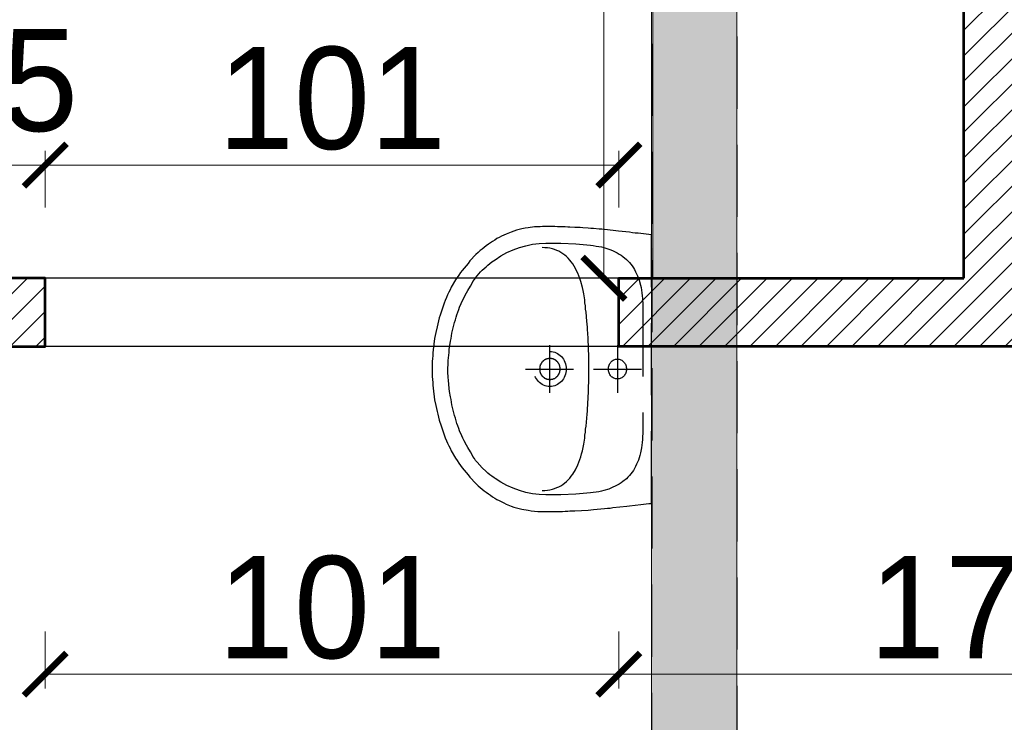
# Model space of a CAD drawing. Header units: millimetres. Extents: x 49320 to 60117, y -4209 to 20568.
# Tile 195 of 252: x 51761 to 51935, y 6209 to 6333. Entities that reach past the tile are written whole.
import ezdxf

# ---------------------------------------------------------------- set-up
doc = ezdxf.new("R2010")
doc.units = ezdxf.units.MM
doc.linetypes.add('CONTINOUS', pattern=[0])
doc.linetypes.add('DASHED', pattern=[19.05, 12.7, -6.35])
doc.layers.add('_AA powierzchnia', color=3, linetype='Continuous', lineweight=25, plot=False)
for name, color, linetype, lineweight, true_color in [('_AA rozbiórki', 7, 'DASHED', 25, 0xc73200), ('_AA szraf PROJ', 7, 'Continuous', 13, 0x003df5), ('_AA WYMIARY proj', 7, 'CONTINOUS', 18, 0x0037db), ('_AA ściany proj.', 7, 'CONTINOUS', 53, 0x0037db), ('A armatura', 7, 'Continuous', 0, 0x0505ff)]:
    doc.layers.add(name, color=color, linetype=linetype, lineweight=lineweight, true_color=true_color)
doc.layers.add('_HD-INWENTARYZACJA_WIDOK', color=251, linetype='Continuous', lineweight=18)
doc.layers.add('_mt_wymiary konstr', color=3, linetype='Continuous')
doc.dimstyles.new('_HD_050_BET_CM', dxfattribs={"dimtxt": 10, "dimasz": 7.5, "dimexe": 2.5, "dimexo": 5, "dimgap": 2.5, "dimtad": 1, "dimdec": 1, "dimrnd": 0.5, "dimtxsty": 'Standard', "dimblk": 'ARCHTICK', "dimcen": 1.25, "dimclre": 208, "dimclrt": 256, "dimadec": 1, "dimazin": 0, "dimtfac": 1, "dimtdec": 1, "dimtix": 1, "dimtmove": 1, "dimatfit": 0, "dimldrblk": 'ARCHTICK', "dimfxl": 7.5, "dimfxlon": 1, "dimlwd": -1, "dimlwe": -1, "dimarcsym": 0})
doc.dimstyles.new('k100', dxfattribs={"dimtxt": 18, "dimasz": 7, "dimexe": 10, "dimexo": 20, "dimgap": 4, "dimtad": 1, "dimdec": 1, "dimrnd": 0.5, "dimzin": 9, "dimdsep": 46, "dimtxsty": 'Standard', "dimcen": 12.534, "dimclrd": 256, "dimclre": 256, "dimclrt": 7, "dimadec": 0, "dimazin": 0, "dimtfac": 1, "dimtdec": 1, "dimtmove": 2, "dimatfit": 3, "dimfxl": 30, "dimfxlon": 1, "dimtolj": 1, "dimtzin": 0, "dimarcsym": 0})

# ---------------------------------------------------------------- blocks, each defined once
blk = doc.blocks.new('*D1336')
at = {"layer": '_mt_wymiary konstr', "lineweight": -2}
for p, q in [((51755.63, 6222.4), (51755.63, 6182.4)), ((51762.63, 6192.4), (51912.05, 6192.4)), ((52150.58, 6192.4), (51960.36, 6192.4)), ((52157.58, 6175.68), (52157.58, 6182.4))]:
    blk.add_line(p, q, dxfattribs=at)
at = {"layer": '_mt_wymiary konstr'}
for points in [[(51762.63, 6193.56), (51762.63, 6191.23), (51755.63, 6192.4)], [(52150.58, 6191.23), (52150.58, 6193.56), (52157.58, 6192.4)]]:
    blk.add_solid(points, dxfattribs=at)
at = {"layer": 'Defpoints', "color": 0}
for p in [(51755.63, 6251.28), (52157.58, 6195.68), (52157.58, 6192.4)]:
    blk.add_point(p, dxfattribs=at)
at = {"layer": '_mt_wymiary konstr', "color": 7, "insert": (51936.21, 6192.4), "char_height": 18, "attachment_point": 5}
blk.add_mtext('\\A1;402', dxfattribs=at)
blk = doc.blocks.new('_ArchTick')
at = {"color": 0, "linetype": 'ByBlock', "const_width": 0.15}
blk.add_lwpolyline([(-0.5, -0.5), (0.5, 0.5)], dxfattribs=at)
blk = doc.blocks.new('*D1518')
at = {"layer": '_AA WYMIARY proj', "ltscale": 3}
blk.add_line((51864.18, 6501.3), (51864.18, 6287.3), dxfattribs=at)
at = {"layer": '_AA WYMIARY proj', "color": 208, "ltscale": 3}
for p, q in [((51865.24, 6501.3), (51866.68, 6501.3)), ((51861.81, 6287.3), (51861.68, 6287.3))]:
    blk.add_line(p, q, dxfattribs=at)
at = {"layer": 'Defpoints', "color": 0}
for p in [(51860.24, 6501.3), (51864.18, 6287.3), (51866.81, 6287.3)]:
    blk.add_point(p, dxfattribs=at)
at = {"layer": '_AA WYMIARY proj', "linetype": 'ByBlock', "xscale": 7.5, "yscale": 7.5, "zscale": 7.5}
for p, rotation in [((51864.18, 6501.3), 90), ((51864.18, 6287.3), 270)]:
    blk.add_blockref('_ArchTick', p, dxfattribs=dict(at, rotation=rotation))
at = {"layer": '_AA WYMIARY proj', "insert": (51852.64, 6394.3), "char_height": 18, "attachment_point": 5, "rotation": 90}
blk.add_mtext('214', dxfattribs=at)
blk = doc.blocks.new('*D1519')
at = {"layer": '_AA WYMIARY proj', "color": 208, "ltscale": 3}
for p, q in [((51765.81, 6299.73), (51765.81, 6309.73)), ((51866.81, 6299.73), (51866.81, 6309.73))]:
    blk.add_line(p, q, dxfattribs=at)
at = {"layer": '_AA WYMIARY proj', "ltscale": 3}
blk.add_line((51866.81, 6307.23), (51765.81, 6307.23), dxfattribs=at)
at = {"layer": 'Defpoints', "color": 0}
for p in [(51765.81, 6307.23), (51765.81, 6287.3), (51866.81, 6287.3)]:
    blk.add_point(p, dxfattribs=at)
at = {"layer": '_AA WYMIARY proj', "linetype": 'ByBlock', "xscale": 7.5, "yscale": 7.5, "zscale": 7.5, "rotation": 180}
blk.add_blockref('_ArchTick', (51765.81, 6307.23), dxfattribs=at)
at = {"layer": '_AA WYMIARY proj', "linetype": 'ByBlock', "xscale": 7.5, "yscale": 7.5, "zscale": 7.5}
blk.add_blockref('_ArchTick', (51866.81, 6307.23), dxfattribs=at)
at = {"layer": '_AA WYMIARY proj', "insert": (51816.31, 6318.92), "char_height": 18, "attachment_point": 5}
blk.add_mtext('101', dxfattribs=at)
blk = doc.blocks.new('*D1520')
at = {"layer": '_AA WYMIARY proj', "color": 208, "ltscale": 3}
for p, q in [((51730.55, 6299.73), (51730.55, 6309.73)), ((51765.81, 6299.73), (51765.81, 6309.73))]:
    blk.add_line(p, q, dxfattribs=at)
at = {"layer": '_AA WYMIARY proj', "ltscale": 3}
for p, q in [((51730.55, 6307.23), (51723.05, 6307.23)), ((51730.55, 6307.23), (51765.81, 6307.23)), ((51765.81, 6307.23), (51773.31, 6307.23))]:
    blk.add_line(p, q, dxfattribs=at)
at = {"layer": 'Defpoints', "color": 0}
for p in [(51765.81, 6307.23), (51730.55, 6287.31), (51765.81, 6287.3)]:
    blk.add_point(p, dxfattribs=at)
at = {"layer": '_AA WYMIARY proj', "linetype": 'ByBlock', "xscale": 7.5, "yscale": 7.5, "zscale": 7.5}
blk.add_blockref('_ArchTick', (51730.55, 6307.23), dxfattribs=at)
at = {"layer": '_AA WYMIARY proj', "linetype": 'ByBlock', "xscale": 7.5, "yscale": 7.5, "zscale": 7.5, "rotation": 180}
blk.add_blockref('_ArchTick', (51765.81, 6307.23), dxfattribs=at)
at = {"layer": '_AA WYMIARY proj', "insert": (51748.18, 6320.54), "char_height": 18, "attachment_point": 5}
blk.add_mtext('35,5', dxfattribs=at)
blk = doc.blocks.new('*D1537')
at = {"layer": '_AA WYMIARY proj', "color": 208, "ltscale": 3}
for p, q in [((51765.81, 6225.07), (51765.81, 6215.07)), ((51866.81, 6225.07), (51866.81, 6215.07))]:
    blk.add_line(p, q, dxfattribs=at)
at = {"layer": '_AA WYMIARY proj', "ltscale": 3}
blk.add_line((51765.81, 6217.57), (51866.81, 6217.57), dxfattribs=at)
at = {"layer": 'Defpoints', "color": 0}
for p in [(51765.81, 6275.3), (51866.81, 6275.3), (51866.81, 6217.57)]:
    blk.add_point(p, dxfattribs=at)
at = {"layer": '_AA WYMIARY proj', "linetype": 'ByBlock', "xscale": 7.5, "yscale": 7.5, "zscale": 7.5, "rotation": 180}
blk.add_blockref('_ArchTick', (51765.81, 6217.57), dxfattribs=at)
at = {"layer": '_AA WYMIARY proj', "linetype": 'ByBlock', "xscale": 7.5, "yscale": 7.5, "zscale": 7.5}
blk.add_blockref('_ArchTick', (51866.81, 6217.57), dxfattribs=at)
at = {"layer": '_AA WYMIARY proj', "insert": (51816.31, 6229.26), "char_height": 18, "attachment_point": 5}
blk.add_mtext('101', dxfattribs=at)
blk = doc.blocks.new('*D1538')
at = {"layer": '_AA WYMIARY proj', "color": 208, "ltscale": 3}
for p, q in [((51866.81, 6225.07), (51866.81, 6215.07)), ((52044.58, 6225.07), (52044.58, 6215.07))]:
    blk.add_line(p, q, dxfattribs=at)
at = {"layer": '_AA WYMIARY proj', "ltscale": 3}
blk.add_line((51866.81, 6217.57), (52044.58, 6217.57), dxfattribs=at)
at = {"layer": 'Defpoints', "color": 0}
for p in [(51866.81, 6275.3), (52044.58, 6275.3), (52044.58, 6217.57)]:
    blk.add_point(p, dxfattribs=at)
at = {"layer": '_AA WYMIARY proj', "linetype": 'ByBlock', "xscale": 7.5, "yscale": 7.5, "zscale": 7.5, "rotation": 180}
blk.add_blockref('_ArchTick', (51866.81, 6217.57), dxfattribs=at)
at = {"layer": '_AA WYMIARY proj', "linetype": 'ByBlock', "xscale": 7.5, "yscale": 7.5, "zscale": 7.5}
blk.add_blockref('_ArchTick', (52044.58, 6217.57), dxfattribs=at)
at = {"layer": '_AA WYMIARY proj', "insert": (51930.96, 6229.26), "char_height": 18, "attachment_point": 5}
blk.add_mtext('178', dxfattribs=at)

msp = doc.modelspace()

# ---------------------------------------------------------------- hatches: boundary and pattern name
at = {"layer": '_AA rozbiórki', "ltscale": 3}
h = msp.add_hatch(dxfattribs=at)
h.set_pattern_fill('AR-CONC', color=256, scale=0.14)
h.set_pattern_definition([(50, (0, 8156.302), (25.505854, -2.231472), [2.667, -29.337]), (355, (0, 8156.302), (-4.934079, 26.747958), [2.1336, -23.469682]), (100.451445, (2.125, 8156.116), (20.571775, 24.516485), [2.266601, -24.932634]), (46.1842, (0, 8163.414), (37.951066, -5.885926), [4.0005, -44.0055]), (96.63556, (3.163, 8162.923), (33.23658, 34.639657), [3.399903, -37.398985]), (351.18415, (0, 8163.414), (33.23658, 34.639657), [3.200395, -35.204362]), (21, (3.556, 8161.636), (21.226015, -14.317128), [2.667, -29.337]), (326, (3.556, 8161.636), (8.652284, 25.786315), [2.1336, -23.4696]), (71.451445, (5.325, 8160.442), (29.878299, 11.469188), [2.266601, -24.932591]), (37.5, (0, 8156.302), (0.4324045, 11.8377054), [0, -23.18512, 0, -23.8252, 0, -23.5585]), (7.5, (0, 8156.302), (9.3547528, 14.0252805), [0, -13.58392, 0, -22.65172, 0, -8.9789]), (327.5, (-7.93, 8156.302), (18.9826833, -0.8020242), [0, -8.89, 0, -27.7368, 0, -36.8046]), (317.5, (-11.486, 8156.302), (20.7380854, 3.559709), [0, -11.557, 0, -18.42008, 0, -26.1366])])
h.paths.add_polyline_path([(51872.79, 6501.3), (51887.58, 6501.3), (51887.58, 6072.3), (51857.58, 6072.3), (51857.58, 5991.3), (51935.58, 5991.3), (51935.58, 5979.3), (51857.58, 5979.3), (51857.58, 5849.3), (51842.58, 5849.3), (51842.58, 5861.3), (51842.58, 6087.3), (51872.58, 6087.3)])
at = {"layer": '_AA szraf PROJ', "ltscale": 3, "transparency": 33554687}
h = msp.add_hatch(dxfattribs=at)
h.set_pattern_fill('ANSI31', color=256)
h.set_pattern_definition([(45, (-1, 8153.6996), (-2.24506403, 2.24506403), [])])
h.paths.add_polyline_path([(51659.58, 6145.26), (51941.79, 6145.26), (51941.79, 5849.3), (51848.79, 5849.3), (51848.79, 5861.3), (51929.79, 5861.3), (51929.79, 6133.26), (51659.58, 6133.26)])
h.paths.add_polyline_path([(51591.58, 6287.3), (51765.81, 6287.3), (51765.81, 6275.3), (51591.58, 6275.3)])
h.paths.add_polyline_path([(51743.63, 6242.26), (51755.63, 6242.26), (51755.63, 6275.3), (51743.63, 6275.3)])
h.paths.add_polyline_path([(51866.81, 6287.3), (52044.58, 6287.3), (52044.58, 6275.3), (51866.81, 6275.3)])
h.paths.add_polyline_path([(51743.63, 6145.26), (51755.63, 6145.26), (51755.63, 6151.26), (51743.63, 6151.26)])
h.paths.add_polyline_path([(52145.58, 6287.3), (52157.58, 6287.3), (52157.58, 6275.3), (52145.58, 6275.3)])
h.paths.add_polyline_path([(51939.58, 6501.3), (51927.58, 6501.3), (51927.58, 6287.3), (51939.58, 6287.3)])
h.paths.add_polyline_path([(51724.55, 6501.3), (51730.55, 6501.3), (51730.55, 6489.64), (51724.55, 6489.64)])
h.paths.add_polyline_path([(51724.55, 6399.64), (51730.58, 6399.64), (51730.58, 6385.52), (51724.55, 6385.52)])
h.paths.add_polyline_path([(51724.55, 6295.52), (51730.55, 6295.52), (51730.55, 6287.3), (51724.55, 6287.3)])

# ---------------------------------------------------------------- linework, layer by layer
at = {"layer": '_AA powierzchnia', "ltscale": 3}
for points in [[(51591.58, 6501.3), (51724.55, 6501.3), (51724.55, 6489.64), (51730.55, 6489.64), (51730.55, 6501.3), (51800.58, 6501.3), (51927.58, 6501.3), (51927.58, 6287.3), (51765.81, 6287.3), (51730.55, 6287.31), (51730.55, 6295.52), (51724.55, 6295.52), (51724.55, 6287.3), (51591.58, 6287.3), (51591.58, 6391.3), (51724.55, 6391.3), (51724.55, 6385.52), (51730.55, 6385.52), (51730.55, 6399.64), (51724.55, 6399.64), (51724.55, 6397.3), (51591.58, 6397.3), (51591.58, 6501.3)], [(51941.79, 5849.3), (52127.58, 5849.3), (52127.58, 5893.3), (52157.58, 5893.3), (52157.58, 6068.3), (52157.58, 6068.3), (52157.58, 6123.3), (52157.58, 6123.3), (52157.58, 6275.3), (51755.63, 6275.3), (51755.63, 6145.26), (51941.79, 6145.26), (51941.79, 5849.3)]]:
    msp.add_lwpolyline(points, dxfattribs=at)
at = {"layer": '_AA rozbiórki'}
for points in [[(51872.79, 6501.3), (51887.58, 6501.3), (51887.58, 6072.3), (51857.58, 6072.3), (51857.58, 5991.3), (51935.58, 5991.3), (51935.58, 5979.3), (51857.58, 5979.3), (51857.58, 5849.3), (51842.58, 5849.3), (51842.58, 5861.3), (51842.58, 6087.3), (51872.58, 6087.3), (51872.79, 6501.3)], [(51853.33, 6249.91), (51853.8, 6249.93), (51854.24, 6249.98), (51854.69, 6250.06), (51855.11, 6250.14), (51855.51, 6250.26), (51855.9, 6250.42), (51856.28, 6250.59), (51856.63, 6250.77), (51856.95, 6251), (51857.61, 6251.51), (51857.89, 6251.79), (51858.19, 6252.12), (51858.45, 6252.45), (51858.7, 6252.8), (51859.17, 6253.56), (51859.59, 6254.43), (51859.78, 6254.88), (51859.97, 6255.37), (51860.13, 6255.87), (51860.27, 6256.38), (51860.41, 6256.92), (51860.55, 6257.47), (51860.67, 6258.06), (51860.81, 6259.13), (51860.85, 6259.66), (51860.92, 6260.19), (51860.97, 6260.73), (51861.04, 6261.26), (51861.23, 6263.39), (51861.27, 6263.9), (51861.3, 6264.43), (51861.34, 6264.97), (51861.37, 6265.47), (51861.39, 6266.01), (51861.44, 6266.51), (51861.46, 6267.05), (51861.48, 6267.56), (51861.48, 6268.09), (51861.53, 6269.1), (51861.53, 6270.15), (51861.55, 6270.65), (51861.55, 6271.95), (51861.53, 6272.46), (51861.53, 6273.5), (51861.51, 6274.01), (51861.48, 6274.54), (51861.48, 6275.05), (51861.46, 6275.55), (51861.44, 6276.09), (51861.39, 6276.6), (51861.34, 6277.66), (51861.3, 6278.17), (51861.27, 6278.7), (51861.23, 6279.24), (51861.18, 6279.74), (51861.04, 6281.34), (51860.97, 6281.88), (51860.92, 6282.41), (51860.85, 6282.94), (51860.81, 6283.48), (51860.67, 6284.54), (51860.55, 6285.13), (51860.41, 6285.69), (51860.13, 6286.75), (51859.97, 6287.24), (51859.78, 6287.72), (51859.59, 6288.18), (51859.38, 6288.63), (51859.17, 6289.04), (51858.94, 6289.45), (51858.7, 6289.83), (51858.45, 6290.18), (51858.19, 6290.51), (51857.89, 6290.82), (51857.61, 6291.1), (51857.28, 6291.38), (51856.95, 6291.6), (51856.63, 6291.83), (51856.28, 6292.04), (51855.9, 6292.19), (51855.51, 6292.34), (51855.11, 6292.47), (51854.69, 6292.57), (51854.24, 6292.64), (51853.8, 6292.67), (51853.33, 6292.7)], [(51854.63, 6275.53), (51854.63, 6267.1)], [(51866.56, 6275.53), (51866.56, 6267.1)], [(51850.41, 6271.31), (51858.85, 6271.31)], [(51862.35, 6271.31), (51870.78, 6271.31)]]:
    msp.add_lwpolyline(points, dxfattribs=at)
for points in [[(51857.86, 6296.3), (51857.82, 6296.3), (51857.35, 6296.33), (51856.91, 6296.35), (51856.44, 6296.38), (51856, 6296.38), (51855.53, 6296.4), (51853.38, 6296.4), (51852.98, 6296.38), (51852.56, 6296.35), (51851.96, 6296.33), (51850.83, 6296.17), (51850.3, 6296.1), (51849.76, 6295.97), (51849.27, 6295.87), (51848.78, 6295.74), (51847.85, 6295.44), (51846.96, 6295.08), (51846.54, 6294.9), (51846.14, 6294.7), (51845.74, 6294.47), (51845.35, 6294.27), (51844.97, 6294.02), (51844.58, 6293.79), (51844.2, 6293.53), (51843.85, 6293.28), (51843.48, 6293), (51843.13, 6292.72), (51842.75, 6292.44), (51842.4, 6292.16), (51842.03, 6291.86), (51841.63, 6291.48), (51840.61, 6290.36), (51840.28, 6289.9), (51839.93, 6289.5), (51839.58, 6289.09), (51839.25, 6288.68), (51838.95, 6288.28), (51838.64, 6287.85), (51838.36, 6287.44), (51838.08, 6287.01), (51837.31, 6285.71), (51837.1, 6285.26), (51836.87, 6284.82), (51836.66, 6284.37), (51836.47, 6283.93), (51836.26, 6283.4), (51836.08, 6282.89), (51835.89, 6282.36), (51835.7, 6281.85), (51835.54, 6281.34), (51835.38, 6280.81), (51835.21, 6280.3), (51835.07, 6279.8), (51834.96, 6279.26), (51834.81, 6278.75), (51834.58, 6277.74), (51834.49, 6277.21), (51834.39, 6276.7), (51834.11, 6274.67), (51834.07, 6274.16), (51834.04, 6273.65), (51834, 6273.14), (51833.97, 6272.66), (51833.97, 6269.97), (51834, 6269.46), (51834.04, 6268.95), (51834.07, 6268.44), (51834.11, 6267.94), (51834.39, 6265.91), (51834.58, 6264.89), (51834.7, 6264.36), (51834.81, 6263.85), (51834.96, 6263.34), (51835.07, 6262.83), (51835.21, 6262.3), (51835.54, 6261.28), (51835.7, 6260.75), (51835.89, 6260.24), (51836.08, 6259.71), (51836.26, 6259.2), (51836.47, 6258.69), (51836.66, 6258.24), (51836.87, 6257.78), (51837.1, 6257.35), (51837.31, 6256.89), (51838.08, 6255.6), (51838.36, 6255.19), (51838.64, 6254.76), (51838.95, 6254.35), (51839.25, 6253.92), (51839.58, 6253.51), (51840.28, 6252.7), (51840.61, 6252.24), (51841.63, 6251.13), (51842.03, 6250.75), (51842.4, 6250.47), (51842.75, 6250.16), (51843.13, 6249.88), (51843.48, 6249.6), (51843.85, 6249.35), (51844.2, 6249.07), (51844.58, 6248.82), (51844.97, 6248.59), (51845.35, 6248.36), (51845.74, 6248.13), (51846.54, 6247.72), (51846.96, 6247.52), (51847.85, 6247.16), (51848.31, 6247.01), (51848.78, 6246.89), (51849.27, 6246.73), (51849.76, 6246.63), (51850.83, 6246.43), (51851.4, 6246.35), (51851.96, 6246.3), (51852.56, 6246.25), (51852.98, 6246.23), (51853.38, 6246.2), (51855.53, 6246.2), (51856, 6246.23), (51856.44, 6246.25), (51856.91, 6246.25), (51857.35, 6246.28), (51857.82, 6246.3), (51857.86, 6246.3), (51858.17, 6246.33), (51858.61, 6246.33), (51859.06, 6246.35), (51861.39, 6246.48), (51861.88, 6246.53), (51862.35, 6246.56), (51864.31, 6246.76), (51864.8, 6246.78), (51865.29, 6246.83), (51865.78, 6246.91), (51868.23, 6247.16), (51868.72, 6247.24), (51870.68, 6247.44), (51871.15, 6247.5), (51871.64, 6247.55), (51872.11, 6247.62), (51872.58, 6247.65), (51872.58, 6294.96), (51872.11, 6295.01), (51871.64, 6295.06), (51871.15, 6295.11), (51870.68, 6295.16), (51870.19, 6295.21), (51869.7, 6295.26), (51869.21, 6295.31), (51868.72, 6295.39), (51866.76, 6295.59), (51866.27, 6295.67), (51863.82, 6295.92), (51863.33, 6295.95), (51862.35, 6296.05), (51861.88, 6296.07), (51861.39, 6296.12), (51860.46, 6296.17), (51859.99, 6296.23), (51859.52, 6296.25), (51859.06, 6296.25), (51858.17, 6296.3)], [(51836.71, 6271.31), (51836.75, 6272.28), (51836.78, 6272.79), (51836.92, 6274.23), (51836.96, 6274.74), (51837.17, 6276.19), (51837.27, 6276.67), (51837.34, 6277.15), (51837.43, 6277.64), (51837.55, 6278.09), (51837.66, 6278.58), (51837.9, 6279.49), (51838.04, 6279.97), (51838.15, 6280.43), (51838.32, 6280.86), (51838.46, 6281.32), (51838.62, 6281.78), (51838.78, 6282.21), (51839.35, 6283.5), (51839.98, 6284.72), (51840.21, 6285.13), (51840.68, 6285.89), (51840.93, 6286.3), (51841.14, 6286.7), (51841.38, 6287.08), (51841.59, 6287.39), (51841.87, 6287.72), (51842.17, 6288.07), (51842.47, 6288.4), (51842.78, 6288.71), (51843.11, 6289.04), (51843.43, 6289.32), (51843.78, 6289.62), (51844.48, 6290.18), (51845.04, 6290.56), (51846.05, 6291.22), (51847.1, 6291.81), (51848.2, 6292.31), (51849.32, 6292.72), (51850.46, 6293.03), (51851.63, 6293.28), (51852.8, 6293.41), (51853.99, 6293.46), (51856.6, 6293.46), (51859.22, 6293.33), (51861.83, 6293.1), (51862.32, 6293.05), (51862.81, 6292.97), (51863.28, 6292.9), (51863.75, 6292.8), (51864.19, 6292.7), (51865.03, 6292.44), (51865.43, 6292.29), (51865.8, 6292.14), (51866.18, 6291.96), (51866.55, 6291.76), (51866.88, 6291.55), (51867.23, 6291.35), (51867.53, 6291.12), (51868.14, 6290.61), (51868.4, 6290.36), (51868.68, 6290.05), (51868.91, 6289.78), (51869.14, 6289.47), (51869.38, 6289.14), (51869.56, 6288.81), (51869.77, 6288.45), (51869.94, 6288.1), (51870.1, 6287.72), (51870.26, 6287.31), (51870.4, 6286.93), (51870.64, 6286.07), (51870.73, 6285.64), (51870.82, 6285.18), (51870.89, 6284.7), (51870.94, 6284.21), (51870.99, 6283.71), (51871.04, 6282.69), (51871.04, 6259.94), (51871.01, 6259.4), (51870.99, 6258.9), (51870.94, 6258.39), (51870.89, 6257.91), (51870.82, 6257.45), (51870.64, 6256.54), (51870.52, 6256.1), (51870.4, 6255.7), (51870.26, 6255.29), (51870.1, 6254.88), (51869.94, 6254.53), (51869.77, 6254.15), (51869.56, 6253.82), (51869.38, 6253.46), (51869.14, 6253.16), (51868.91, 6252.83), (51868.68, 6252.55), (51868.4, 6252.27), (51868.14, 6251.99), (51867.53, 6251.48), (51867.23, 6251.25), (51866.88, 6251.05), (51866.55, 6250.85), (51865.43, 6250.31), (51865.03, 6250.16), (51864.19, 6249.91), (51863.75, 6249.81), (51863.28, 6249.7), (51862.81, 6249.63), (51862.32, 6249.55), (51861.83, 6249.5), (51859.22, 6249.27), (51856.6, 6249.15), (51853.99, 6249.15), (51852.8, 6249.2), (51851.63, 6249.35), (51850.46, 6249.58), (51849.32, 6249.91), (51848.2, 6250.31), (51847.1, 6250.8), (51846.05, 6251.38), (51845.04, 6252.04), (51844.86, 6252.17), (51844.48, 6252.45), (51844.13, 6252.7), (51843.78, 6252.98), (51843.43, 6253.28), (51842.78, 6253.89), (51841.87, 6254.88), (51841.59, 6255.21), (51841.38, 6255.54), (51841.14, 6255.93), (51840.93, 6256.31), (51840.68, 6256.71), (51840.21, 6257.47), (51839.98, 6257.88), (51839.56, 6258.69), (51839.35, 6259.13), (51839.16, 6259.53), (51838.78, 6260.4), (51838.62, 6260.85), (51838.46, 6261.28), (51838.32, 6261.74), (51838.15, 6262.2), (51838.04, 6262.66), (51837.9, 6263.11), (51837.78, 6263.57), (51837.66, 6264.05), (51837.55, 6264.51), (51837.43, 6264.99), (51837.34, 6265.47), (51837.27, 6265.93), (51837.17, 6266.41), (51837.03, 6267.38), (51836.96, 6267.89), (51836.82, 6269.33), (51836.78, 6269.84), (51836.73, 6270.81)], [(51854.66, 6273.22), (51854.92, 6273.22), (51854.94, 6273.19), (51855.06, 6273.19), (51855.06, 6273.17), (51855.13, 6273.17), (51855.16, 6273.14), (51855.2, 6273.14), (51855.23, 6273.12), (51855.3, 6273.12), (51855.3, 6273.09), (51855.34, 6273.09), (51855.37, 6273.07), (51855.39, 6273.07), (51855.41, 6273.04), (51855.46, 6273.04), (51855.46, 6273.02), (51855.48, 6273.02), (51855.51, 6272.99), (51855.53, 6272.99), (51855.55, 6272.96), (51855.58, 6272.96), (51855.62, 6272.91), (51855.65, 6272.91), (51855.69, 6272.86), (51855.72, 6272.86), (51855.72, 6272.84), (51855.74, 6272.84), (51855.79, 6272.79), (51855.81, 6272.79), (51855.81, 6272.76), (51855.83, 6272.76), (51855.86, 6272.74), (51855.86, 6272.71), (51855.88, 6272.71), (51855.93, 6272.66), (51855.93, 6272.63), (51855.95, 6272.63), (51856, 6272.58), (51856, 6272.56), (51856.02, 6272.56), (51856.02, 6272.53), (51856.11, 6272.43), (51856.11, 6272.41), (51856.14, 6272.41), (51856.14, 6272.36), (51856.18, 6272.3), (51856.18, 6272.28), (51856.23, 6272.23), (51856.23, 6272.18), (51856.25, 6272.18), (51856.25, 6272.13), (51856.3, 6272.08), (51856.3, 6272.03), (51856.32, 6272), (51856.32, 6271.95), (51856.35, 6271.92), (51856.35, 6271.87), (51856.37, 6271.85), (51856.37, 6271.77), (51856.39, 6271.77), (51856.39, 6271.64), (51856.42, 6271.62), (51856.42, 6271.42), (51856.44, 6271.39), (51856.44, 6271.24), (51856.42, 6271.21), (51856.42, 6271.01), (51856.39, 6270.98), (51856.39, 6270.88), (51856.37, 6270.86), (51856.37, 6270.78), (51856.35, 6270.76), (51856.35, 6270.7), (51856.32, 6270.68), (51856.32, 6270.65), (51856.3, 6270.63), (51856.3, 6270.58), (51856.28, 6270.55), (51856.28, 6270.53), (51856.25, 6270.5), (51856.25, 6270.48), (51856.23, 6270.45), (51856.23, 6270.43), (51856.21, 6270.4), (51856.21, 6270.37), (51856.18, 6270.35), (51856.18, 6270.32), (51856.16, 6270.32), (51856.16, 6270.3), (51856.14, 6270.27), (51856.14, 6270.25), (51856.11, 6270.25), (51856.11, 6270.22), (51856.07, 6270.17), (51856.07, 6270.15), (51856.04, 6270.15), (51856.04, 6270.12), (51856, 6270.07), (51856, 6270.04), (51855.97, 6270.04), (51855.95, 6270.02), (51855.95, 6269.99), (51855.93, 6269.99), (51855.93, 6269.97), (51855.9, 6269.94), (51855.88, 6269.94), (51855.88, 6269.92), (51855.86, 6269.92), (51855.81, 6269.87), (51855.81, 6269.84), (51855.79, 6269.84), (51855.74, 6269.79), (51855.72, 6269.79), (51855.67, 6269.74), (51855.65, 6269.74), (51855.65, 6269.71), (51855.62, 6269.71), (51855.6, 6269.69), (51855.58, 6269.69), (51855.55, 6269.66), (51855.53, 6269.66), (51855.48, 6269.61), (51855.44, 6269.61), (51855.44, 6269.59), (51855.39, 6269.59), (51855.37, 6269.56), (51855.34, 6269.56), (51855.32, 6269.54), (51855.27, 6269.54), (51855.25, 6269.51), (51855.2, 6269.51), (51855.18, 6269.49), (51855.13, 6269.49), (51855.11, 6269.46), (51855.04, 6269.46), (51855.02, 6269.44), (51854.87, 6269.44), (51854.85, 6269.41), (51854.5, 6269.41), (51854.48, 6269.44), (51854.36, 6269.44), (51854.34, 6269.46), (51854.24, 6269.46), (51854.22, 6269.49), (51854.17, 6269.49), (51854.15, 6269.51), (51854.1, 6269.51), (51854.08, 6269.54), (51854.03, 6269.54), (51854.03, 6269.56), (51853.99, 6269.56), (51853.96, 6269.59), (51853.94, 6269.59), (51853.92, 6269.61), (51853.87, 6269.61), (51853.82, 6269.66), (51853.78, 6269.66), (51853.78, 6269.69), (51853.75, 6269.69), (51853.71, 6269.74), (51853.68, 6269.74), (51853.64, 6269.79), (51853.61, 6269.79), (51853.61, 6269.82), (51853.59, 6269.82), (51853.54, 6269.87), (51853.52, 6269.87), (51853.52, 6269.89), (51853.5, 6269.92), (51853.47, 6269.92), (51853.47, 6269.94), (51853.45, 6269.94), (51853.45, 6269.97), (51853.43, 6269.99), (51853.4, 6269.99), (51853.4, 6270.02), (51853.38, 6270.02), (51853.38, 6270.04), (51853.36, 6270.07), (51853.33, 6270.07), (51853.33, 6270.1), (51853.29, 6270.15), (51853.29, 6270.17), (51853.26, 6270.17), (51853.26, 6270.2), (51853.22, 6270.25), (51853.22, 6270.27), (51853.17, 6270.32), (51853.17, 6270.37), (51853.15, 6270.37), (51853.15, 6270.4), (51853.12, 6270.43), (51853.12, 6270.45), (51853.1, 6270.45), (51853.1, 6270.5), (51853.08, 6270.53), (51853.08, 6270.55), (51853.05, 6270.58), (51853.05, 6270.63), (51853.03, 6270.63), (51853.03, 6270.68), (51853.01, 6270.7), (51853.01, 6270.76), (51852.98, 6270.78), (51852.98, 6270.86), (51852.96, 6270.88), (51852.96, 6270.98), (51852.94, 6271.01), (51852.94, 6271.21), (51852.91, 6271.24), (51852.91, 6271.39), (51852.94, 6271.42), (51852.94, 6271.62), (51852.96, 6271.64), (51852.96, 6271.75), (51852.98, 6271.77), (51852.98, 6271.85), (51853.01, 6271.85), (51853.01, 6271.92), (51853.03, 6271.95), (51853.03, 6272), (51853.05, 6272.03), (51853.05, 6272.08), (51853.08, 6272.08), (51853.08, 6272.13), (51853.12, 6272.18), (51853.12, 6272.23), (51853.17, 6272.28), (51853.17, 6272.3), (51853.19, 6272.3), (51853.19, 6272.36), (51853.24, 6272.41), (51853.24, 6272.43), (51853.26, 6272.43), (51853.26, 6272.46), (51853.29, 6272.48), (51853.29, 6272.51), (51853.31, 6272.51), (51853.33, 6272.53), (51853.33, 6272.56), (51853.36, 6272.56), (51853.36, 6272.58), (51853.38, 6272.58), (51853.38, 6272.61), (51853.4, 6272.63), (51853.43, 6272.63), (51853.43, 6272.66), (51853.47, 6272.71), (51853.5, 6272.71), (51853.5, 6272.74), (51853.52, 6272.76), (51853.54, 6272.76), (51853.54, 6272.79), (51853.57, 6272.79), (51853.57, 6272.81), (51853.59, 6272.81), (51853.61, 6272.84), (51853.64, 6272.84), (51853.64, 6272.86), (51853.66, 6272.86), (51853.71, 6272.91), (51853.73, 6272.91), (51853.73, 6272.94), (51853.75, 6272.94), (51853.78, 6272.96), (51853.8, 6272.96), (51853.82, 6272.99), (51853.85, 6272.99), (51853.87, 6273.02), (51853.89, 6273.02), (51853.92, 6273.04), (51853.94, 6273.04), (51853.96, 6273.07), (51853.99, 6273.07), (51854.01, 6273.09), (51854.06, 6273.09), (51854.06, 6273.12), (51854.13, 6273.12), (51854.15, 6273.14), (51854.2, 6273.14), (51854.22, 6273.17), (51854.29, 6273.17), (51854.31, 6273.19), (51854.41, 6273.19), (51854.43, 6273.22)]]:
    msp.add_lwpolyline(points, close=True, dxfattribs=at)
for centre, major_axis, ratio in [((51854.68, 6271.31), (0, 3.1), 0.923403), ((51866.56, 6271.31), (0, 1.75), 0.912968)]:
    msp.add_ellipse(centre, major_axis=major_axis, ratio=ratio, start_param=0, end_param=6.283185, dxfattribs=at)
at = {"layer": '_AA ściany proj.', "ltscale": 3}
for points in [[(51927.58, 6287.3), (51927.58, 6501.3), (51939.58, 6501.3), (51939.58, 6287.3)], [(51755.63, 6275.3), (51765.81, 6275.3), (51765.81, 6286.15), (51765.81, 6287.3), (51730.5, 6287.3), (51730.5, 6295.52), (51724.55, 6295.52), (51724.55, 6287.3), (51591.58, 6287.3), (51591.58, 6275.3)], [(51939.58, 6287.3), (52044.58, 6287.3), (52044.58, 6275.3), (51866.81, 6275.3), (51866.81, 6287.3), (51927.58, 6287.3)]]:
    msp.add_lwpolyline(points, dxfattribs=at)
at = {"layer": '_HD-INWENTARYZACJA_WIDOK', "ltscale": 1.5}
msp.add_lwpolyline([(51857.58, 5991.3), (51857.58, 6072.3), (51887.58, 6072.3), (51887.58, 6501.3), (51939.58, 6501.3), (51939.58, 6556.3), (51800.58, 6556.3), (51800.58, 6501.3), (51872.58, 6501.3), (51872.58, 6087.3), (51842.58, 6087.3), (51842.58, 5849.3), (51857.58, 5849.3), (51857.58, 5979.3), (51935.58, 5979.3), (51935.58, 5991.3)], close=True, dxfattribs=at)
at = {"layer": 'A armatura'}
msp.add_lwpolyline([(51872.79, 6501.3), (51927.58, 6501.3), (51927.58, 6287.3), (51872.79, 6287.3)], close=True, dxfattribs=at)

# ---------------------------------------------------------------- dimensions: what is measured, and where the dimension line sits
at = {"layer": '_AA WYMIARY proj', "ltscale": 3}
dim = msp.add_linear_dim(base=(51864.18, 6287.3), p1=(51860.24, 6501.3), p2=(51866.81, 6287.3), angle=90, dimstyle='_HD_050_BET_CM', override={"dimtxt": 18, "dimclrd": 256}, dxfattribs=at)
dim.commit()
dim.dimension.update_dxf_attribs({"geometry": '*D1518', "text_midpoint": (51852.64, 6394.3)})
for base, p1, p2, picture, middle in [((51765.81, 6307.23), (51730.55, 6287.31), (51765.81, 6287.3), '*D1520', (51748.18, 6320.54)), ((51765.81, 6307.23), (51866.81, 6287.3), (51765.81, 6287.3), '*D1519', (51816.31, 6318.92)), ((51866.81, 6217.57), (51765.81, 6275.3), (51866.81, 6275.3), '*D1537', (51816.31, 6229.26))]:
    dim = msp.add_linear_dim(base=base, p1=p1, p2=p2, dimstyle='_HD_050_BET_CM', override={"dimtxt": 18, "dimclrd": 256}, dxfattribs=at)
    dim.commit()
    dim.dimension.update_dxf_attribs({"geometry": picture, "text_midpoint": middle})
dim = msp.add_linear_dim(base=(52044.58, 6217.57), p1=(51866.81, 6275.3), p2=(52044.58, 6275.3), dimstyle='_HD_050_BET_CM', override={"dimtxt": 18, "dimclrd": 256}, dxfattribs=at)
dim.commit()
dim.dimension.update_dxf_attribs({"geometry": '*D1538', "text_midpoint": (51930.96, 6217.57), "dimtype": 160})
at = {"layer": '_mt_wymiary konstr'}
dim = msp.add_linear_dim(base=(52157.5763, 6192.3961), p1=(51755.6311, 6251.2842), p2=(52157.5763, 6195.6773), dimstyle='k100', dxfattribs=at)
dim.commit()
dim.dimension.update_dxf_attribs({"geometry": '*D1336', "text_midpoint": (51936.2077, 6192.3961), "dimtype": 160})

doc.saveas('drawing.dxf')
